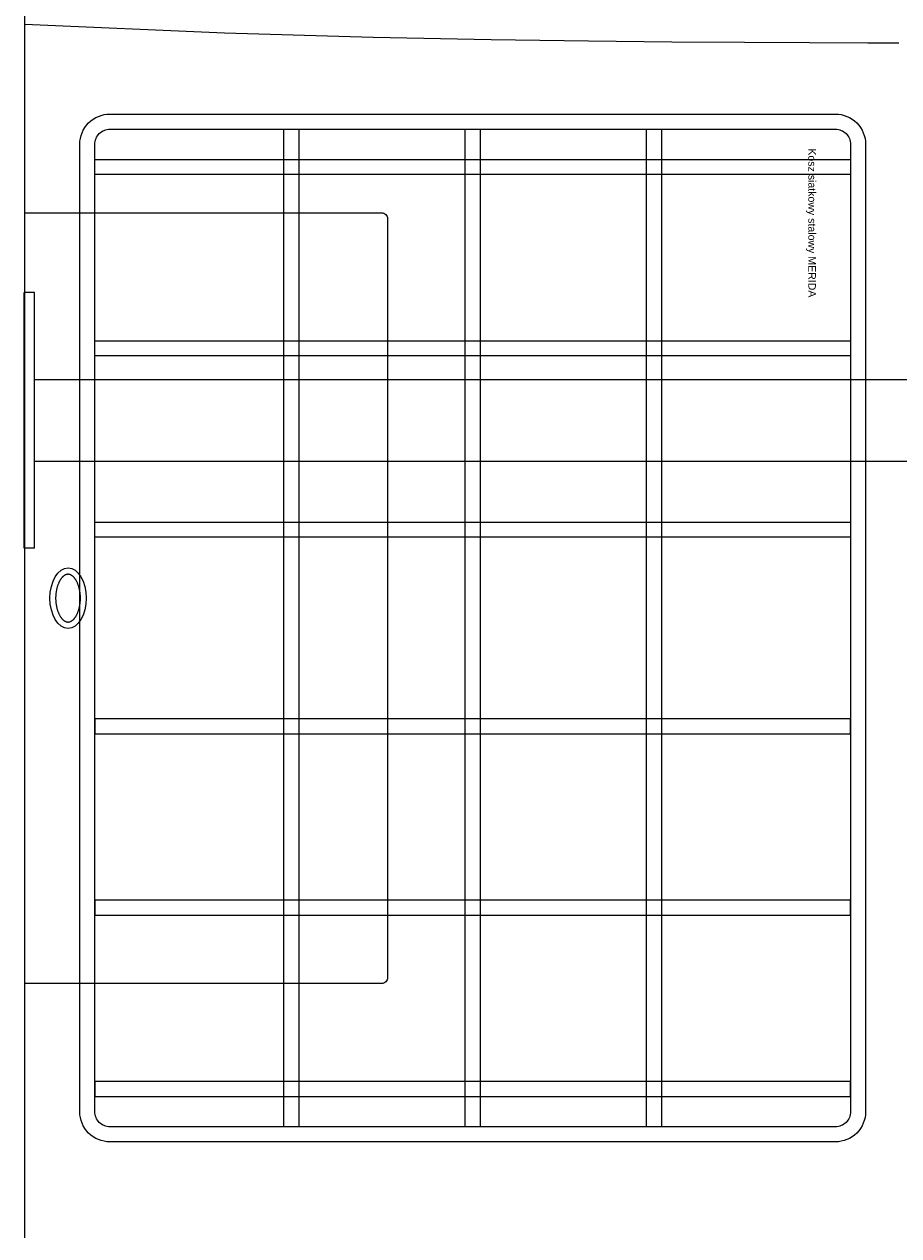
# Model space of a CAD drawing. Header units: centimetres. Extents: x 4120 to 19220, y -7417 to 180.
# Tile 127 of 223: x 12285 to 12313, y -4354 to -4314. Entities that reach past the tile are written whole.
import ezdxf

# ---------------------------------------------------------------- set-up
doc = ezdxf.new("R2010")
doc.units = ezdxf.units.CM
doc.layers.add('A_Wyposażenie', color=8, linetype='Continuous')
doc.layers.add('A_Ściany', color=2, linetype='Continuous')
doc.styles.get("Standard").update_dxf_attribs({"font": 'arial.ttf'})

# ---------------------------------------------------------------- blocks, each defined once
blk = doc.blocks.new('wyposażenie blok')
at = {"layer": 'A_Wyposażenie', "color": 8, "linetype": 'Continuous', "lineweight": 20}
for p, q in [((967.318, -372.23), (966.98, -372.23)), ((966.98, -380.68), (966.98, -372.23)), ((967.318, -380.68), (967.318, -372.23)), ((967.318, -375.103), (1020.644, -375.103)), ((967.318, -377.807), (1020.644, -377.807)), ((967.318, -380.68), (966.98, -380.68))]:
    blk.add_line(p, q, dxfattribs=at)
at = {"layer": 'A_Wyposażenie', "color": 8, "linetype": 'Continuous'}
blk.add_lwpolyline([(967, -363.355), (973.607, -363.641), (978.53, -363.783), (982.424, -363.86), (985.649, -363.906), (988.405, -363.933), (990.814, -363.95), (992.956, -363.962), (994.887, -363.968), (995.914, -363.969)], dxfattribs=at)
at = {"layer": 'A_Wyposażenie', "color": 8}
for points in [[(994.817, -367.326), (994.817, -399.326, -0.414214), (993.817, -400.326), (969.817, -400.326, -0.414214), (968.817, -399.326), (968.817, -367.326, -0.414214), (969.817, -366.326), (993.817, -366.326, -0.414214)], [(994.317, -367.326), (994.317, -399.326, -0.414214), (993.817, -399.826), (969.817, -399.826, -0.414214), (969.317, -399.326), (969.317, -367.326, -0.414214), (969.817, -366.826), (993.817, -366.826, -0.414214)], [(967, -395.089), (967, -369.589), (978.8, -369.589, -0.414214), (979, -369.789), (979, -394.889, -0.414214), (978.8, -395.089)]]:
    blk.add_lwpolyline(points, format="xyb", close=True, dxfattribs=at)
for points in [[(976.067, -366.826), (976.067, -399.826), (975.567, -399.826), (975.567, -366.826)], [(982.067, -366.826), (982.067, -399.826), (981.567, -399.826), (981.567, -366.826)], [(988.067, -366.826), (988.067, -399.826), (987.567, -399.826), (987.567, -366.826)], [(994.317, -367.826), (994.317, -368.326), (969.317, -368.326), (969.317, -367.826)], [(994.317, -373.826), (994.317, -374.326), (969.317, -374.326), (969.317, -373.826)], [(994.317, -379.826), (994.317, -380.326), (969.317, -380.326), (969.317, -379.826)], [(994.317, -386.826), (994.317, -386.326), (969.317, -386.326), (969.317, -386.826)], [(994.317, -392.826), (994.317, -392.326), (969.317, -392.326), (969.317, -392.826)], [(994.317, -398.826), (994.317, -398.326), (969.317, -398.326), (969.317, -398.826)]]:
    blk.add_lwpolyline(points, close=True, dxfattribs=at)
blk.add_ellipse((968.43, -382.339), major_axis=(0, -1), ratio=0.6, dxfattribs=at)
at = {"layer": 'A_Wyposażenie', "color": 8, "lineweight": 0}
blk.add_open_spline([(968.43, -383.139), (968.434, -383.139), (968.442, -383.139), (968.455, -383.137), (968.468, -383.135), (968.481, -383.131), (968.495, -383.126), (968.509, -383.12), (968.523, -383.112), (968.539, -383.103), (968.554, -383.093), (968.57, -383.08), (968.586, -383.066), (968.602, -383.05), (968.619, -383.032), (968.635, -383.012), (968.651, -382.991), (968.667, -382.968), (968.683, -382.943), (968.698, -382.916), (968.713, -382.888), (968.727, -382.859), (968.74, -382.828), (968.753, -382.795), (968.765, -382.762), (968.776, -382.727), (968.786, -382.691), (968.795, -382.655), (968.803, -382.617), (968.81, -382.579), (968.816, -382.54), (968.821, -382.5), (968.825, -382.46), (968.828, -382.42), (968.829, -382.38), (968.83, -382.339), (968.829, -382.298), (968.828, -382.258), (968.825, -382.218), (968.821, -382.178), (968.816, -382.138), (968.81, -382.099), (968.803, -382.061), (968.795, -382.023), (968.786, -381.986), (968.776, -381.951), (968.765, -381.916), (968.753, -381.882), (968.74, -381.85), (968.727, -381.819), (968.713, -381.789), (968.698, -381.761), (968.683, -381.735), (968.667, -381.71), (968.651, -381.687), (968.635, -381.666), (968.619, -381.646), (968.602, -381.628), (968.586, -381.612), (968.57, -381.598), (968.554, -381.585), (968.539, -381.575), (968.523, -381.565), (968.509, -381.558), (968.495, -381.552), (968.481, -381.547), (968.468, -381.543), (968.455, -381.541), (968.442, -381.539), (968.43, -381.539), (968.417, -381.539), (968.405, -381.541), (968.392, -381.543), (968.379, -381.547), (968.365, -381.552), (968.351, -381.558), (968.336, -381.565), (968.321, -381.575), (968.306, -381.585), (968.29, -381.598), (968.273, -381.612), (968.257, -381.628), (968.241, -381.646), (968.224, -381.666), (968.208, -381.687), (968.192, -381.71), (968.177, -381.735), (968.162, -381.761), (968.147, -381.789), (968.133, -381.819), (968.119, -381.85), (968.107, -381.882), (968.095, -381.916), (968.084, -381.951), (968.074, -381.986), (968.065, -382.023), (968.057, -382.061), (968.05, -382.099), (968.044, -382.138), (968.039, -382.178), (968.035, -382.218), (968.032, -382.258), (968.03, -382.298), (968.03, -382.339), (968.03, -382.38), (968.032, -382.42), (968.035, -382.46), (968.039, -382.5), (968.044, -382.54), (968.05, -382.579), (968.057, -382.617), (968.065, -382.655), (968.074, -382.691), (968.084, -382.727), (968.095, -382.762), (968.107, -382.795), (968.119, -382.828), (968.133, -382.859), (968.147, -382.888), (968.162, -382.916), (968.177, -382.943), (968.192, -382.968), (968.208, -382.991), (968.224, -383.012), (968.241, -383.032), (968.257, -383.05), (968.273, -383.066), (968.29, -383.08), (968.306, -383.093), (968.321, -383.103), (968.336, -383.112), (968.351, -383.12), (968.365, -383.126), (968.379, -383.131), (968.392, -383.135), (968.405, -383.137), (968.417, -383.139), (968.426, -383.139), (968.43, -383.139)], degree=3, knots=[0, 0, 0, 0, 0.012354, 0.024928, 0.037933, 0.051567, 0.066005, 0.081398, 0.097871, 0.11552, 0.13442, 0.154621, 0.176153, 0.199028, 0.223245, 0.248788, 0.275633, 0.303748, 0.333091, 0.363616, 0.395273, 0.428006, 0.461757, 0.496462, 0.532059, 0.568479, 0.605655, 0.643514, 0.681986, 0.720996, 0.76047, 0.800332, 0.840505, 0.880912, 0.921475, 0.962117, 1.002759, 1.043322, 1.083729, 1.123902, 1.163764, 1.203238, 1.242248, 1.28072, 1.318579, 1.355755, 1.392175, 1.427772, 1.462477, 1.496228, 1.528961, 1.560618, 1.591143, 1.620486, 1.648601, 1.675446, 1.700989, 1.725206, 1.748081, 1.769613, 1.789814, 1.808714, 1.826364, 1.842836, 1.858229, 1.872667, 1.886301, 1.899306, 1.91188, 1.924234, 1.936588, 1.949162, 1.962167, 1.975801, 1.990239, 2.005632, 2.022105, 2.039754, 2.058654, 2.078855, 2.100387, 2.123262, 2.147479, 2.173022, 2.199868, 2.227982, 2.257325, 2.287851, 2.319507, 2.35224, 2.385991, 2.420696, 2.456293, 2.492713, 2.529889, 2.567748, 2.60622, 2.64523, 2.684704, 2.724566, 2.764739, 2.805146, 2.84571, 2.886351, 2.926993, 2.967556, 3.007963, 3.048136, 3.087998, 3.127472, 3.166482, 3.204954, 3.242814, 3.279989, 3.316409, 3.352006, 3.386712, 3.420462, 3.453195, 3.484852, 3.515377, 3.54472, 3.572835, 3.59968, 3.625223, 3.64944, 3.672315, 3.693847, 3.714048, 3.732948, 3.750598, 3.76707, 3.782463, 3.796901, 3.810535, 3.82354, 3.836114, 3.848468, 3.848468, 3.848468, 3.848468], dxfattribs=at)
at = {"layer": 'A_Wyposażenie', "color": 8, "insert": (993.172, -367.461), "char_height": 0.25, "width": 10.4, "attachment_point": 1, "rotation": 270}
blk.add_mtext('Kosz siatkowy stalowy MERIDA', dxfattribs=at)

msp = doc.modelspace()

# ---------------------------------------------------------------- linework, layer by layer
at = {"layer": 'A_Ściany', "color": 7}
msp.add_lwpolyline([(12284.575, -4353.73), (12284.575, -4128.23), (12492.575, -4128.23), (12492.575, -4668.73)], dxfattribs=at)

# ---------------------------------------------------------------- next in the draw order: block references
at = {"layer": 'A_Wyposażenie'}
msp.add_blockref('wyposażenie blok', (11317.575, -3950.23), dxfattribs=at)

doc.saveas('drawing.dxf')
